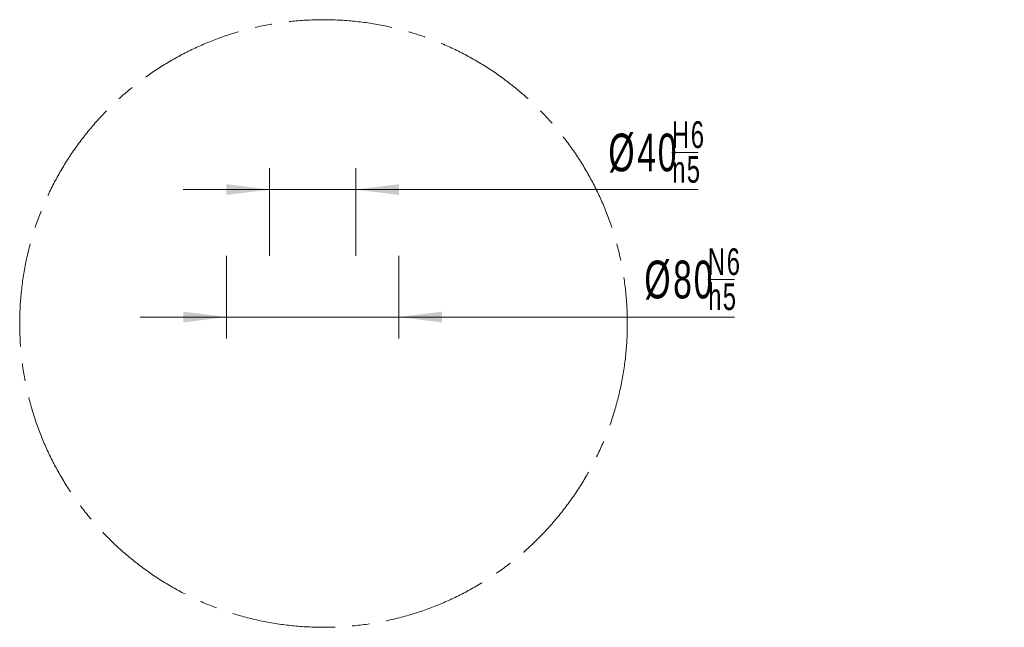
# Model space of a CAD drawing. Header units: millimetres. Extents: x -14862 to 14862, y -10512 to 10512.
# Tile 86 of 199: x -6145 to -3862, y 492 to 1900. Entities that reach past the tile are written whole.
import ezdxf

# ---------------------------------------------------------------- set-up
doc = ezdxf.new("R2010")
doc.units = ezdxf.units.MM
doc.header["$LTSCALE"] = 4
doc.linetypes.add('点画线', pattern=[18, 12, -2, 2, -2])
doc.layers.get('0').update_dxf_attribs({"lineweight": 18})
doc.layers.add('中心线层', color=1, linetype='点画线', lineweight=18)
doc.layers.add('尺寸线层', color=3, linetype='Continuous', lineweight=18)
doc.styles.add('标准', font='txt', dxfattribs={"width": 0.667})
doc.dimstyles.new('GB_尺寸', dxfattribs={"dimtxt": 3.5, "dimasz": 4, "dimexe": 2, "dimexo": 0, "dimtad": 1, "dimdsep": 46, "dimtxsty": '标准', "dimblk": '_CAXARROW', "dimcen": 0, "dimdle": 8, "dimazin": 2, "dimtfac": 0.707107, "dimtdec": 3, "dimtmove": 2, "dimatfit": 3, "dimfxl": 0, "dimfrac": 2, "dimtolj": 1, "dimarcsym": 0})

# ---------------------------------------------------------------- blocks, each defined once
blk = doc.blocks.new('*X161')
at = {"layer": '中心线层'}
blk.add_circle((0, 0), 140.89, dxfattribs=at)
blk = doc.blocks.new('*X171')
at = {"layer": '尺寸线层', "color": 0}
blk.add_line((-4632.3, 1592.7), (-4571.3, 1592.7), dxfattribs=at)
at = {"layer": '尺寸线层', "color": 0, "char_height": 87.5, "attachment_point": 1, "line_spacing_factor": 1.15057, "style": '标准'}
for s, insert, width in [('\\T1.1;{\\H0.707107x;H6}', (-4632.3, 1664.9), 244.015), ('\\T1.1;%%C40', (-4779.5, 1636.4), 832.726), ('\\T1.1;{\\H0.707107x;n5}', (-4631.5, 1584.4), 244.015)]:
    blk.add_mtext(s, dxfattribs=dict(at, insert=insert, width=width))
blk = doc.blocks.new('*X170')
at = {"layer": '尺寸线层', "linetype": 'Continuous'}
for points in [[(-5565.3, 1506.6), (-5665.3, 1519.1), (-5665.3, 1494.1)], [(-5365.3, 1506.6), (-5265.3, 1519.1), (-5265.3, 1494.1)]]:
    blk.add_hatch(color=0, dxfattribs=at).paths.add_polyline_path(points, flags=0)
at = {"layer": '尺寸线层', "color": 0}
for p, q in [((-5565.3, 1353.1), (-5565.3, 1556.6)), ((-5365.3, 1353.1), (-5365.3, 1556.6))]:
    blk.add_line(p, q, dxfattribs=at)
at = {"layer": '尺寸线层', "color": 0, "linetype": 'Continuous'}
blk.add_line((-5765.3, 1506.6), (-4571.3, 1506.6), dxfattribs=at)
at = {"layer": '尺寸线层', "color": 0}
blk.add_blockref('*X171', (0, 0), dxfattribs=at)
blk = doc.blocks.new('_CAXARROW')
blk.add_hatch(color=0).paths.add_polyline_path([(0, 0), (-1, 0.125), (-1, -0.125)], flags=0)
blk = doc.blocks.new('*X173')
at = {"layer": '尺寸线层', "color": 0}
blk.add_line((-4548.9, 1298.1), (-4487.4, 1298.1), dxfattribs=at)
at = {"layer": '尺寸线层', "color": 0, "char_height": 87.5, "attachment_point": 1, "line_spacing_factor": 1.15057, "style": '标准'}
for s, insert, width in [('\\T1.1;{\\H0.707107x;N6}', (-4548.9, 1370.3), 245.859), ('\\T1.1;%%C80', (-4696.1, 1341.8), 834.57), ('\\T1.1;{\\H0.707107x;h5}', (-4548, 1289.2), 245.859)]:
    blk.add_mtext(s, dxfattribs=dict(at, insert=insert, width=width))
blk = doc.blocks.new('*X172')
at = {"layer": '尺寸线层', "linetype": 'Continuous'}
for points in [[(-5665.3, 1211), (-5765.3, 1223.5), (-5765.3, 1198.5)], [(-5265.3, 1211), (-5165.3, 1223.5), (-5165.3, 1198.5)]]:
    blk.add_hatch(color=0, dxfattribs=at).paths.add_polyline_path(points, flags=0)
at = {"layer": '尺寸线层', "color": 0}
for p, q in [((-5665.3, 1353.1), (-5665.3, 1161)), ((-5265.3, 1353.1), (-5265.3, 1161))]:
    blk.add_line(p, q, dxfattribs=at)
at = {"layer": '尺寸线层', "color": 0, "linetype": 'Continuous'}
blk.add_line((-5865.3, 1211), (-4487.4, 1211), dxfattribs=at)
at = {"layer": '尺寸线层', "color": 0}
blk.add_blockref('*X173', (0, 0), dxfattribs=at)

msp = doc.modelspace()

# ---------------------------------------------------------------- block references
at = {"layer": '中心线层', "xscale": 5, "yscale": 5, "zscale": 5}
msp.add_blockref('*X161', (-5440.075, 1196.036), dxfattribs=at)

# ---------------------------------------------------------------- dimensions: what is measured, and where the dimension line sits
at = {"layer": '尺寸线层'}
dim = msp.add_linear_dim(base=(-5365.269, 1506.604), p1=(-5565.269, 1353.058), p2=(-5365.269, 1353.058), angle=180, text='\\A1;%%C40\\H0.707107x;\\SH6/n5;\\H1.41421x;', dimstyle='GB_尺寸', override={"dimscale": 25, "dimpost": '%%C<>', "dimsah": 1, "dimtfac": 1, "dimtfill": 1, "dimtolj": 0, "dimtzin": 8, "dimarcsym": 0}, dxfattribs=at)
dim.commit()
dim.dimension.update_dxf_attribs({"geometry": '*X170', "text_midpoint": (-4675.386, 1592.684), "dimtype": 160})
dim = msp.add_linear_dim(base=(-5265.267, 1210.965), p1=(-5665.266, 1353.058), p2=(-5265.267, 1353.058), text='\\A1;%%C80\\H0.707107x;\\SN6/h5;\\H1.41421x;', dimstyle='GB_尺寸', override={"dimscale": 25, "dimpost": '%%C<>', "dimsah": 1, "dimtfac": 1, "dimtfill": 1, "dimtolj": 0, "dimtzin": 8, "dimarcsym": 0}, dxfattribs=at)
dim.commit()
dim.dimension.update_dxf_attribs({"geometry": '*X172', "text_midpoint": (-4591.758, 1298.083), "dimtype": 160})

doc.saveas('drawing.dxf')
